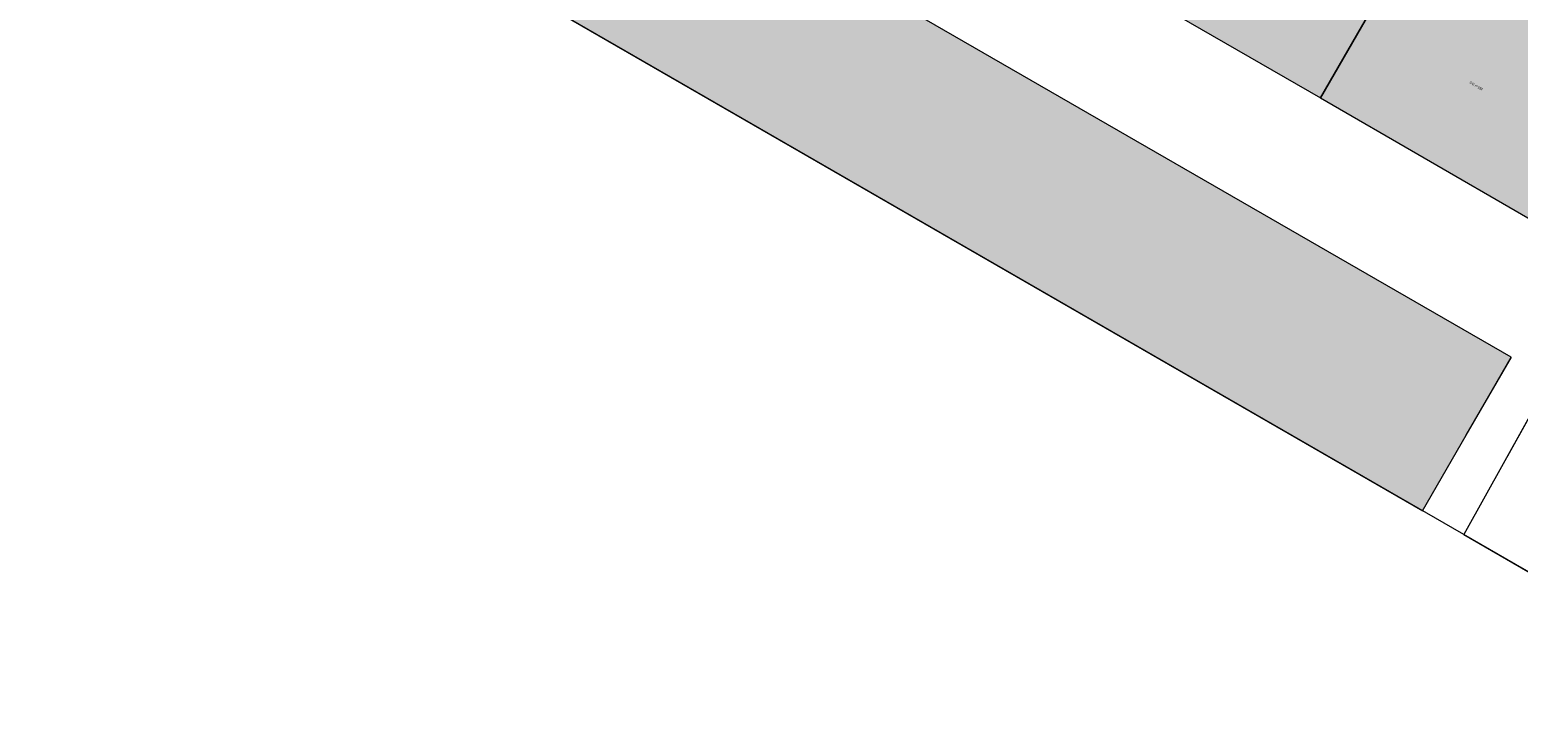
# Model space of a CAD drawing. Header units: millimetres. Extents: x -107151 to 48086, y -42122 to 43779.
# Tile 1 of 38: x -107151 to -45888, y -42122 to -13433. Entities that reach past the tile are written whole.
import ezdxf

# ---------------------------------------------------------------- set-up
doc = ezdxf.new("R2010")
doc.units = ezdxf.units.MM
doc.header["$MEASUREMENT"] = 0
for name, color, linetype in [('01-STR_Dalles.ARCHI', 7, 'Continuous'), ('07-VRD_Cadastre.ARCHI', 7, 'Continuous'), ('07-VRD_Terrain EDL_Environnement.ARCHI', 7, 'Continuous'), ('07-VRD_Terrain_Batiments.ARCHI', 7, 'Continuous')]:
    doc.layers.add(name, color=color, linetype=linetype)
doc.styles.add('STYLE_GENERE_3', font='txt')

# ---------------------------------------------------------------- blocks, each defined once
blk = doc.blocks.new('Maillage_1_1', base_point=(-81789, 43779))
at = {"layer": '07-VRD_Terrain EDL_Environnement.ARCHI', "color": 7, "linetype": 'Continuous', "lineweight": 5, "flags": 128}
blk.add_lwpolyline([(-81789, 43779), (-9090, 1806), (-34453, -42122), (-107151, -149)], close=True, dxfattribs=at)
blk = doc.blocks.new('Dalle_1_1', base_point=(-57533, -5117))
at = {"layer": '01-STR_Dalles.ARCHI', "color": 7, "linetype": 'Continuous', "lineweight": 5, "flags": 128}
for points in [[(-57533, -5117), (-46016, -11783), (-46000, -11756), (-40308, -15076), (-38697, -12326), (-39051, -12122), (-39333, -12606), (-40699, -11811), (-40469, -11411), (-41445, -10849), (-41448, -10855), (-42103, -10473), (-41205, -8936), (-40590, -9300), (-35994, -1573), (-39461, 430), (-39969, -438), (-42337, 923), (-41831, 1786), (-47639, 5151), (-48206, 4183), (-51103, 5856)], [(-41324, -8863), (-42100, -8408), (-42808, -9616), (-42032, -10071)]]:
    blk.add_lwpolyline(points, close=True, dxfattribs=at)
blk = doc.blocks.new('Maillage_2_1', base_point=(-73359, 28352))
at = {"layer": '07-VRD_Terrain EDL_Environnement.ARCHI', "color": 7, "linetype": 'Continuous', "lineweight": 5, "flags": 128}
blk.add_lwpolyline([(-31732, -4735), (-48132, -34224), (-41985, -37773)], dxfattribs=at)
blk = doc.blocks.new('Dalle_9_1', base_point=(-67766, -8312))
at = {"layer": '07-VRD_Terrain_Batiments.ARCHI', "linetype": 'Continuous', "lineweight": 0, "true_color": 0x404040}
blk.add_hatch(color=250, dxfattribs=at).paths.add_polyline_path([(-67766, -8312), (-54032, -16241), (-50289, -9759), (-64023, -1830)])
at = {"layer": '07-VRD_Terrain_Batiments.ARCHI', "color": 7, "linetype": 'Continuous', "lineweight": 5, "flags": 128}
blk.add_lwpolyline([(-67766, -8312), (-54032, -16241), (-50289, -9759), (-64023, -1830)], close=True, dxfattribs=at)
blk = doc.blocks.new('Dalle_10_1', base_point=(-54032, -16241))
at = {"layer": '07-VRD_Terrain_Batiments.ARCHI', "linetype": 'Continuous', "lineweight": 0, "true_color": 0x404040}
blk.add_hatch(color=250, dxfattribs=at).paths.add_polyline_path([(-54032, -16241), (-45490, -21173), (-42854, -20362), (-40588, -16108), (-42057, -15226), (-41748, -14691), (-50289, -9759)])
at = {"layer": '07-VRD_Terrain_Batiments.ARCHI', "color": 7, "linetype": 'Continuous', "lineweight": 5, "flags": 128}
blk.add_lwpolyline([(-54032, -16241), (-45490, -21173), (-42854, -20362), (-40588, -16108), (-42057, -15226), (-41748, -14691), (-50289, -9759)], close=True, dxfattribs=at)
blk = doc.blocks.new('Dalle_11_1', base_point=(-95266, -7011))
at = {"layer": '07-VRD_Terrain_Batiments.ARCHI', "linetype": 'Continuous', "lineweight": 0, "true_color": 0x404040}
blk.add_hatch(color=250, dxfattribs=at).paths.add_polyline_path([(-95266, -7011), (-49833, -33242), (-46185, -26923), (-91617, -692)])
at = {"layer": '07-VRD_Terrain_Batiments.ARCHI', "color": 7, "linetype": 'Continuous', "lineweight": 5, "flags": 128}
blk.add_lwpolyline([(-95266, -7011), (-49833, -33242), (-46185, -26923), (-91617, -692)], close=True, dxfattribs=at)

msp = doc.modelspace()

# ---------------------------------------------------------------- linework, layer by layer
at = {"layer": '07-VRD_Cadastre.ARCHI', "color": 8, "linetype": 'Continuous', "lineweight": 5, "flags": 128}
msp.add_lwpolyline([(-95178.902, -2790.466), (-80319.804, 21290.159), (-78911.591, 23894.69, -0.240513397), (-77131.05, 24310.357), (-32209.088, -1806.28, -0.399600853), (-31731.765, -4735.102), (-46333.95, -30991.436)], format="xyb", dxfattribs=at)
for points in [[(-46185.034, -26922.896), (-91617.458, -692.173), (-93920.003, -4680.253)], [(-46185.034, -26922.896), (-48040.48, -30136.586)]]:
    msp.add_lwpolyline(points, dxfattribs=at)

# ---------------------------------------------------------------- block references
at = {"layer": '01-STR_Dalles.ARCHI', "color": 7, "linetype": 'Continuous', "lineweight": 5}
msp.add_blockref('Dalle_1_1', (-57533.083, -5116.73), dxfattribs=at)
at = {"layer": '07-VRD_Terrain EDL_Environnement.ARCHI', "color": 7, "lineweight": 5}
for name, p in [('Maillage_1_1', (-81789.263, 43779.402)), ('Maillage_2_1', (-73359.046, 28352.006))]:
    msp.add_blockref(name, p, dxfattribs=at)
at = {"layer": '07-VRD_Terrain_Batiments.ARCHI', "color": 7, "linetype": 'Continuous', "lineweight": 5}
for name, p in [('Dalle_11_1', (-95265.665, -7010.981)), ('Dalle_9_1', (-67765.812, -8311.823)), ('Dalle_10_1', (-54031.641, -16241.341))]:
    msp.add_blockref(name, p, dxfattribs=at)

# ---------------------------------------------------------------- texts
at = {"layer": '07-VRD_Cadastre.ARCHI', "color": 7, "linetype": 'Continuous', "lineweight": 5, "insert": (-47639.622, -15790.393), "char_height": 100, "attachment_point": 8, "rotation": 329.99971464, "style": 'STYLE_GENERE_3'}
msp.add_mtext('\\A1;{\\pqc;\\fHelvetica|b0|i0|c0|p0;\\W1.000000;CO n°\\fHelvetica|b0|i0|c0|p0;\\W1.000000;192}', dxfattribs=at)

doc.saveas('drawing.dxf')
